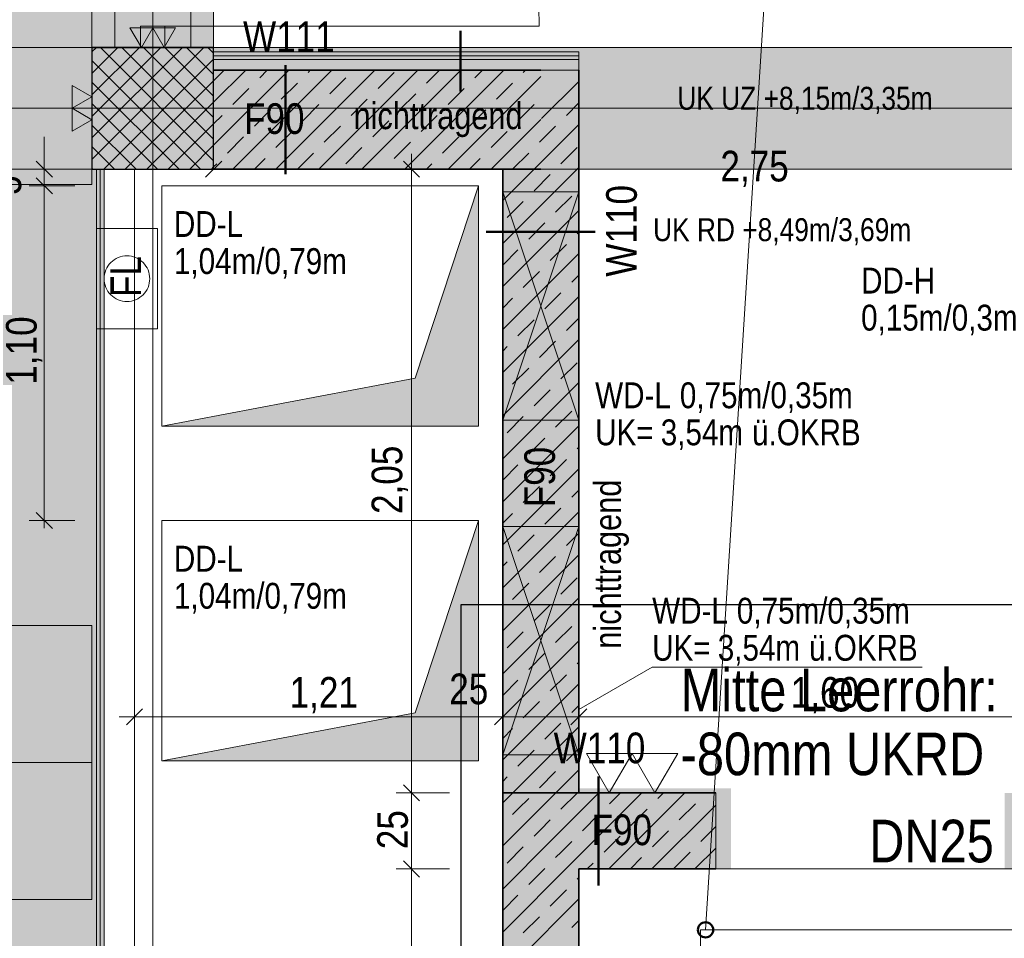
# Model space of a CAD drawing. Extents: x -620 to 3480, y 62 to 1107.
# Tile 59 of 244: x -503 to -439, y 711 to 772. Entities that reach past the tile are written whole.
import ezdxf
from ezdxf.lldxf.tags import DXFTag

# ---------------------------------------------------------------- set-up
doc = ezdxf.new("R2010")
doc.units = 0
doc.layers.get('0').update_dxf_attribs({"lineweight": 35})
for name, color, linetype, lineweight, true_color in [('00 -Bauelemente -Dämmung innen', 7, 'Continuous', 9, 0xff7fe6), ('00 -Bauelemente -Gipskarton', 7, 'Continuous', 9, 0xff7fe6), ('00 -Bauelemente -Stahlbeton', 7, 'Continuous', 9, 0xff7fe6), ('00_Beschriftung UZ', 3, 'Continuous', 13, 0x00ff00), ('30 -33 Aussenwände- 3 Aussenstützen', 7, 'Continuous', 50, 0x0000dd), ('30 -34 Innenwände- 1 tragend', 7, 'Continuous', 13, 0xdd0806), ('30 -34 Innenwände- 11 Durchbruch', 4, 'Continuous', 9, 0x00ffff), ('30 -34 Innenwände- 2 nichttragend', 7, 'Continuous', 18, 0xff7fe6), ('30 -34 Innenwände- 4 Türen_Fenster', 9, 'Continuous', 15, 0x808080), ('30 -35 Decken- 1 Konstruktion-Träger- Stahlbeton', 7, 'grob-A06G9GKW8I', 13, 0x33aa00), ('30 -35 Decken- 11 Durchbruch', 5, 'Continuous', 15, 0x0000ff), ('40 -47 Nutzungspez. Anlagen- 4 Feuerlöschanlagen', 7, 'Continuous', 9, 0xff7fff), ('60- 61 allgemeine Ausstattung- 1 Möbel', 7, 'Continuous', 9, 0x00cccc), ('70 -72 Beschriftung- 2 Beschriftung Bauteile', 7, 'Continuous', 9, 0x9999ff), ('70 -75 Raumstempel-2 Verweislinie', 1, 'Continuous', 9, 0xff0000), ('70 -76 Bemaßung- 2 Allgemein', 9, 'Continuous', 5, 0x808080), ('E_Leerrohr_Detailnummer', 1, 'Continuous', 25, 0xff0000), ('iwb_Layout BA_Markierung', 7, 'Continuous', 9, 0xbadcdc), ('iwb_Schraffur_ F90_feuerbestaendig', 1, 'Continuous', 13, 0xff0000), ('iwb_Sichtbeton', 2, 'Continuous', 50, 0xffff00), ('iwb_Sichtbeton-Shading', 2, 'Continuous', 50, 0xffff00)]:
    doc.layers.add(name, color=color, linetype=linetype, lineweight=lineweight, true_color=true_color)
for name, color, linetype, lineweight in [('70 -71 Achsen- 1 Gebäudeachsen', 7, 'STRICHPUNKT2-A06G9GKV8I', 18), ('70 -75 Raumstempel- 3 Wandstempel', 7, 'Continuous', 50), ('Detailelementbeschriftung', 7, 'Continuous', 9), ('Keine', 7, 'Continuous', 9)]:
    doc.layers.add(name, color=color, linetype=linetype, lineweight=lineweight)
doc.layers.add('iwb_Schraffur_Unterzug', color=7, linetype='Continuous', lineweight=5, true_color=0xffffcc, plot=False)
doc.styles.get("Standard").update_dxf_attribs({"font": 'ARIALN.TTF'})
tags = doc.linetypes.add('grob-A06G9GKW8I', pattern=[14, 3, -8, 3]).pattern_tags.tags
tags[8:9] = [DXFTag(74, 4), DXFTag(75, 0), DXFTag(340, '0'), DXFTag(46, 0.0), DXFTag(50, 0.0), DXFTag(44, 0.0), DXFTag(45, 0.0)]
tags[6:7] = [DXFTag(74, 4), DXFTag(75, 0), DXFTag(340, '0'), DXFTag(46, 0.0), DXFTag(50, 0.0), DXFTag(44, 0.0), DXFTag(45, 0.0)]
tags[4:5] = [DXFTag(74, 4), DXFTag(75, 0), DXFTag(340, '0'), DXFTag(46, 0.0), DXFTag(50, 0.0), DXFTag(44, 0.0), DXFTag(45, 0.0)]
tags = doc.linetypes.add('STRICHPUNKT2-A06G9GKV8I', pattern=[12.7, 6.35, -3.175, 0, -3.175]).pattern_tags.tags
tags[10:11] = [DXFTag(74, 4), DXFTag(75, 0), DXFTag(340, '0'), DXFTag(46, 0.0), DXFTag(50, 0.0), DXFTag(44, 0.0), DXFTag(45, 0.0)]
tags[8:9] = [DXFTag(74, 4), DXFTag(75, 0), DXFTag(340, '0'), DXFTag(46, 0.0), DXFTag(50, 0.0), DXFTag(44, 0.0), DXFTag(45, 0.0)]
tags[6:7] = [DXFTag(74, 4), DXFTag(75, 0), DXFTag(340, '0'), DXFTag(46, 0.0), DXFTag(50, 0.0), DXFTag(44, 0.0), DXFTag(45, 0.0)]
tags[4:5] = [DXFTag(74, 4), DXFTag(75, 0), DXFTag(340, '0'), DXFTag(46, 0.0), DXFTag(50, 0.0), DXFTag(44, 0.0), DXFTag(45, 0.0)]

# ---------------------------------------------------------------- blocks, each defined once
blk = doc.blocks.new('Shading-A06G9GDV8I', base_point=(-456.513, 721.257))
at = {"layer": 'iwb_Sichtbeton-Shading', "color": 51, "true_color": 0xffff7f}
blk.add_solid([(-456.513, 721.257), (-456.513, 720.657), (-466.513, 721.257), (-466.513, 720.657)], dxfattribs=at)
blk = doc.blocks.new('Polygon-A06G9GKL8I')
at = {"color": 0, "linetype": 'ByBlock', "lineweight": -2, "ltscale": 0.13}
blk.add_solid([(-497.792, 86.106), (-562.014, 85.935), (-497.626, 1071.512), (-562.014, 1071.512)], dxfattribs=at)
blk = doc.blocks.new('Referenz-A06G9GKX8I')
at = {"layer": '00 -Bauelemente -Dämmung innen', "color": 0, "linetype": 'Continuous', "ltscale": 0.13}
for p, q in [((-466.513, 769.157), (-490.513, 769.157)), ((-466.513, 768.457), (-490.513, 768.457)), ((-497.713, 761.957), (-497.713, 604.957)), ((-495.713, 761.957), (-495.713, 604.957))]:
    blk.add_line(p, q, dxfattribs=at)
at = {"layer": '00 -Bauelemente -Gipskarton', "color": 0, "linetype": 'Continuous', "ltscale": 0.13}
for p, q in [((-466.513, 769.657), (-490.513, 769.657)), ((-466.513, 769.407), (-490.513, 769.407)), ((-466.513, 769.157), (-490.513, 769.157)), ((-498.213, 761.957), (-498.213, 604.957)), ((-497.963, 761.957), (-497.963, 604.957)), ((-497.713, 761.957), (-497.713, 604.957))]:
    blk.add_line(p, q, dxfattribs=at)
at = {"layer": '00 -Bauelemente -Stahlbeton', "color": 0, "linetype": 'Continuous', "ltscale": 0.13}
blk.add_line((-457.513, 720.957), (-457.513, 715.957), dxfattribs=at)
at = {"layer": '30 -33 Aussenwände- 3 Aussenstützen', "color": 0, "lineweight": 9}
for p, q in [((-498.513, 769.664), (-498.22, 769.957)), ((-498.513, 768.25), (-496.806, 769.957)), ((-498.513, 766.835), (-495.391, 769.957)), ((-498.513, 765.421), (-493.977, 769.957)), ((-498.513, 764.007), (-492.563, 769.957)), ((-498.513, 762.593), (-491.149, 769.957)), ((-497.958, 769.957), (-490.513, 762.513)), ((-496.543, 769.957), (-490.513, 763.927)), ((-495.129, 769.957), (-490.513, 765.341)), ((-493.715, 769.957), (-490.513, 766.755)), ((-492.301, 769.957), (-490.513, 768.17)), ((-490.887, 769.957), (-490.513, 769.584)), ((-498.513, 769.098), (-491.372, 761.957)), ((-497.735, 761.957), (-490.513, 769.179)), ((-498.513, 767.684), (-492.786, 761.957)), ((-496.32, 761.957), (-490.513, 767.764)), ((-494.513, 766.957), (-494.513, 764.957)), ((-498.513, 766.27), (-494.2, 761.957)), ((-494.906, 761.957), (-490.513, 766.35)), ((-495.513, 765.957), (-493.513, 765.957)), ((-498.513, 764.856), (-495.615, 761.957)), ((-493.492, 761.957), (-490.513, 764.936)), ((-498.513, 763.442), (-497.029, 761.957)), ((-492.078, 761.957), (-490.513, 763.522)), ((-498.513, 762.027), (-498.443, 761.957)), ((-490.664, 761.957), (-490.513, 762.107))]:
    blk.add_line(p, q, dxfattribs=at)
at = {"layer": '30 -33 Aussenwände- 3 Aussenstützen', "color": 0, "linetype": 'Continuous', "lineweight": -2, "ltscale": 0.25}
for p, q in [((-490.513, 769.957), (-498.513, 769.957)), ((-498.513, 769.957), (-498.513, 761.957)), ((-490.513, 761.957), (-490.513, 769.957)), ((-498.513, 761.957), (-490.513, 761.957))]:
    blk.add_line(p, q, dxfattribs=at)
at = {"layer": '30 -34 Innenwände- 1 tragend', "color": 0, "linetype": 'Continuous', "ltscale": 0.13}
for p, q in [((-497.013, 769.957), (-492.013, 769.957)), ((-497.013, 769.957), (-492.013, 769.957)), ((-497.013, 769.957), (-492.013, 769.957)), ((-490.513, 761.957), (-490.513, 768.457)), ((-490.513, 768.457), (-469.013, 768.457)), ((-466.513, 768.457), (-466.513, 720.957)), ((-490.513, 761.957), (-469.013, 761.957)), ((-471.513, 761.957), (-471.513, 720.957)), ((-471.513, 720.957), (-471.513, 604.957)), ((-466.513, 720.957), (-471.513, 720.957)), ((-457.513, 720.957), (-466.213, 720.957)), ((-457.513, 720.957), (-457.513, 715.957)), ((-466.513, 715.957), (-466.513, 663.957)), ((-457.513, 715.957), (-466.513, 715.957))]:
    blk.add_line(p, q, dxfattribs=at)
at = {"layer": '30 -34 Innenwände- 1 tragend', "color": 0, "lineweight": 35}
for p, q in [((-490.513, 768.457), (-469.013, 768.457)), ((-466.513, 768.457), (-466.513, 720.957)), ((-490.513, 761.957), (-469.013, 761.957)), ((-471.513, 761.957), (-471.513, 720.957)), ((-471.513, 720.957), (-471.513, 604.957)), ((-457.513, 720.957), (-471.513, 720.957)), ((-466.513, 715.957), (-466.513, 598.457)), ((-457.513, 715.957), (-466.513, 715.957))]:
    blk.add_line(p, q, dxfattribs=at)
at = {"layer": '30 -34 Innenwände- 1 tragend', "color": 0, "lineweight": 9}
for p, q in [((-490.513, 766.35), (-488.406, 768.457)), ((-490.513, 763.522), (-485.578, 768.457)), ((-490.513, 767.764), (-489.82, 768.457)), ((-490.513, 766.35), (-488.406, 768.457)), ((-490.513, 763.522), (-485.578, 768.457)), ((-490.513, 767.764), (-489.82, 768.457)), ((-489.249, 761.957), (-482.749, 768.457)), ((-489.249, 761.957), (-482.749, 768.457)), ((-487.482, 767.967), (-486.992, 768.457)), ((-487.482, 767.967), (-486.992, 768.457)), ((-486.421, 761.957), (-479.921, 768.457)), ((-486.421, 761.957), (-479.921, 768.457)), ((-484.3, 768.32), (-484.164, 768.457)), ((-484.3, 768.32), (-484.164, 768.457)), ((-483.592, 761.957), (-477.092, 768.457)), ((-483.592, 761.957), (-477.092, 768.457)), ((-480.764, 761.957), (-474.264, 768.457)), ((-480.764, 761.957), (-474.264, 768.457)), ((-479.704, 767.26), (-478.643, 768.32)), ((-479.704, 767.26), (-478.643, 768.32)), ((-477.936, 761.957), (-471.436, 768.457)), ((-477.936, 761.957), (-471.436, 768.457)), ((-476.522, 767.613), (-475.678, 768.457)), ((-476.522, 767.613), (-475.678, 768.457)), ((-473.34, 767.967), (-472.85, 768.457)), ((-473.34, 767.967), (-472.85, 768.457)), ((-470.158, 768.32), (-470.021, 768.457)), ((-470.158, 768.32), (-470.021, 768.457)), ((-486.068, 766.553), (-485.007, 767.613)), ((-486.068, 766.553), (-485.007, 767.613)), ((-482.886, 766.906), (-481.825, 767.967)), ((-482.886, 766.906), (-481.825, 767.967)), ((-475.107, 761.957), (-469.013, 768.051)), ((-475.107, 761.957), (-469.013, 768.051)), ((-471.926, 766.553), (-470.865, 767.613)), ((-471.926, 766.553), (-470.865, 767.613)), ((-468.961, 765.275), (-466.513, 767.723)), ((-468.961, 765.275), (-466.513, 767.723)), ((-489.25, 766.199), (-488.189, 767.26)), ((-489.25, 766.199), (-488.189, 767.26)), ((-478.29, 765.846), (-477.229, 766.906)), ((-478.29, 765.846), (-477.229, 766.906)), ((-475.108, 766.199), (-474.047, 767.26)), ((-475.108, 766.199), (-474.047, 767.26)), ((-481.472, 765.492), (-480.411, 766.553)), ((-481.472, 765.492), (-480.411, 766.553)), ((-467.33, 765.492), (-466.513, 766.308)), ((-467.33, 765.492), (-466.513, 766.308)), ((-487.836, 764.785), (-486.775, 765.846)), ((-487.836, 764.785), (-486.775, 765.846)), ((-484.654, 765.138), (-483.593, 766.199)), ((-484.654, 765.138), (-483.593, 766.199)), ((-473.694, 764.785), (-472.633, 765.846)), ((-473.694, 764.785), (-472.633, 765.846)), ((-470.512, 765.138), (-469.451, 766.199)), ((-470.512, 765.138), (-469.451, 766.199)), ((-490.513, 764.936), (-489.957, 765.492)), ((-490.513, 764.936), (-489.957, 765.492)), ((-480.058, 764.078), (-478.997, 765.138)), ((-480.058, 764.078), (-478.997, 765.138)), ((-476.876, 764.431), (-475.815, 765.492)), ((-476.876, 764.431), (-475.815, 765.492)), ((-472.279, 761.957), (-469.013, 765.223)), ((-472.279, 761.957), (-469.013, 765.223)), ((-486.421, 763.371), (-485.361, 764.431)), ((-486.421, 763.371), (-485.361, 764.431)), ((-483.24, 763.724), (-482.179, 764.785)), ((-483.24, 763.724), (-482.179, 764.785)), ((-472.279, 763.371), (-471.219, 764.431)), ((-472.279, 763.371), (-471.219, 764.431)), ((-471.513, 759.894), (-466.513, 764.894)), ((-471.513, 759.894), (-466.513, 764.894)), ((-469.097, 763.724), (-468.037, 764.785)), ((-469.097, 763.724), (-468.037, 764.785)), ((-489.603, 763.017), (-488.543, 764.078)), ((-489.603, 763.017), (-488.543, 764.078)), ((-478.643, 762.664), (-477.583, 763.724)), ((-478.643, 762.664), (-477.583, 763.724)), ((-475.461, 763.017), (-474.401, 764.078)), ((-475.461, 763.017), (-474.401, 764.078)), ((-469.097, 763.724), (-469.013, 763.808)), ((-469.097, 763.724), (-469.013, 763.808)), ((-481.825, 762.31), (-480.765, 763.371)), ((-481.825, 762.31), (-480.765, 763.371)), ((-467.683, 762.31), (-466.622, 763.371)), ((-467.683, 762.31), (-466.622, 763.371)), ((-487.835, 761.957), (-487.129, 762.664)), ((-487.835, 761.957), (-487.129, 762.664)), ((-485.007, 761.957), (-483.947, 763.017)), ((-485.007, 761.957), (-483.947, 763.017)), ((-473.693, 761.957), (-472.986, 762.664)), ((-473.693, 761.957), (-472.986, 762.664)), ((-470.865, 761.957), (-469.804, 763.017)), ((-470.865, 761.957), (-469.804, 763.017)), ((-470.865, 761.956), (-469.804, 763.017)), ((-470.865, 761.956), (-469.804, 763.017)), ((-469.45, 761.957), (-469.013, 762.394)), ((-469.45, 761.957), (-469.013, 762.394)), ((-490.513, 762.107), (-490.311, 762.31)), ((-490.513, 762.107), (-490.311, 762.31)), ((-476.521, 761.957), (-476.168, 762.31)), ((-476.521, 761.957), (-476.168, 762.31)), ((-471.513, 757.066), (-466.513, 762.066)), ((-471.513, 757.066), (-466.513, 762.066)), ((-469.451, 760.542), (-468.39, 761.603)), ((-469.451, 760.542), (-468.39, 761.603)), ((-471.219, 758.775), (-470.158, 759.835)), ((-471.219, 758.775), (-470.158, 759.835)), ((-468.037, 759.128), (-466.976, 760.189)), ((-468.037, 759.128), (-466.976, 760.189)), ((-471.513, 754.237), (-466.513, 759.237)), ((-471.513, 754.237), (-466.513, 759.237)), ((-469.804, 757.36), (-468.744, 758.421)), ((-469.804, 757.36), (-468.744, 758.421)), ((-466.622, 757.714), (-466.513, 757.823)), ((-466.622, 757.714), (-466.513, 757.823)), ((-471.513, 755.652), (-470.512, 756.653)), ((-471.513, 755.652), (-470.512, 756.653)), ((-468.39, 755.946), (-467.33, 757.007)), ((-468.39, 755.946), (-467.33, 757.007)), ((-471.513, 751.409), (-466.513, 756.409)), ((-471.513, 751.409), (-466.513, 756.409)), ((-470.158, 754.178), (-469.097, 755.239)), ((-470.158, 754.178), (-469.097, 755.239)), ((-466.976, 754.532), (-466.513, 754.995)), ((-466.976, 754.532), (-466.513, 754.995)), ((-471.513, 748.581), (-466.513, 753.581)), ((-471.513, 748.581), (-466.513, 753.581)), ((-471.513, 752.823), (-470.865, 753.471)), ((-471.513, 752.823), (-470.865, 753.471)), ((-468.744, 752.764), (-467.683, 753.825)), ((-468.744, 752.764), (-467.683, 753.825)), ((-470.512, 750.996), (-469.451, 752.057)), ((-470.512, 750.996), (-469.451, 752.057)), ((-467.33, 751.35), (-466.513, 752.166)), ((-467.33, 751.35), (-466.513, 752.166)), ((-471.513, 745.752), (-466.513, 750.752)), ((-471.513, 745.752), (-466.513, 750.752)), ((-471.513, 749.995), (-471.219, 750.289)), ((-471.513, 749.995), (-471.219, 750.289)), ((-469.097, 749.582), (-468.037, 750.643)), ((-469.097, 749.582), (-468.037, 750.643)), ((-470.865, 747.814), (-469.804, 748.875)), ((-470.865, 747.814), (-469.804, 748.875)), ((-467.683, 748.168), (-466.622, 749.229)), ((-467.683, 748.168), (-466.622, 749.229)), ((-471.513, 742.924), (-466.513, 747.924)), ((-471.513, 742.924), (-466.513, 747.924)), ((-469.451, 746.4), (-468.39, 747.461)), ((-469.451, 746.4), (-468.39, 747.461)), ((-471.219, 744.632), (-470.158, 745.693)), ((-471.219, 744.632), (-470.158, 745.693)), ((-468.037, 744.986), (-466.976, 746.047)), ((-468.037, 744.986), (-466.976, 746.047)), ((-471.513, 740.095), (-466.513, 745.095)), ((-471.513, 740.095), (-466.513, 745.095)), ((-469.804, 743.218), (-468.744, 744.279)), ((-469.804, 743.218), (-468.744, 744.279)), ((-466.622, 743.572), (-466.513, 743.681)), ((-466.622, 743.572), (-466.513, 743.681)), ((-471.513, 741.509), (-470.512, 742.511)), ((-471.513, 741.509), (-470.512, 742.511)), ((-468.39, 741.804), (-467.33, 742.865)), ((-468.39, 741.804), (-467.33, 742.865)), ((-471.513, 737.267), (-466.513, 742.267)), ((-471.513, 737.267), (-466.513, 742.267)), ((-470.158, 740.036), (-469.097, 741.097)), ((-470.158, 740.036), (-469.097, 741.097)), ((-466.976, 740.39), (-466.513, 740.853)), ((-466.976, 740.39), (-466.513, 740.853)), ((-471.513, 734.438), (-466.513, 739.438)), ((-471.513, 734.438), (-466.513, 739.438)), ((-471.513, 738.681), (-470.865, 739.329)), ((-471.513, 738.681), (-470.865, 739.329)), ((-468.744, 738.622), (-467.683, 739.683)), ((-468.744, 738.622), (-467.683, 739.683)), ((-470.512, 736.854), (-469.451, 737.915)), ((-470.512, 736.854), (-469.451, 737.915)), ((-467.33, 737.208), (-466.513, 738.024)), ((-467.33, 737.208), (-466.513, 738.024)), ((-471.513, 731.61), (-466.513, 736.61)), ((-471.513, 731.61), (-466.513, 736.61)), ((-469.097, 735.44), (-468.037, 736.501)), ((-469.097, 735.44), (-468.037, 736.501)), ((-471.513, 735.853), (-471.219, 736.147)), ((-471.513, 735.853), (-471.219, 736.147)), ((-470.865, 733.672), (-469.804, 734.733)), ((-470.865, 733.672), (-469.804, 734.733)), ((-467.683, 734.026), (-466.622, 735.086)), ((-467.683, 734.026), (-466.622, 735.086)), ((-471.513, 728.782), (-466.513, 733.782)), ((-471.513, 728.782), (-466.513, 733.782)), ((-469.451, 732.258), (-468.39, 733.319)), ((-469.451, 732.258), (-468.39, 733.319)), ((-471.219, 730.49), (-470.158, 731.551)), ((-471.219, 730.49), (-470.158, 731.551)), ((-468.037, 730.844), (-466.976, 731.904)), ((-468.037, 730.844), (-466.976, 731.904)), ((-471.513, 725.953), (-466.513, 730.953)), ((-471.513, 725.953), (-466.513, 730.953)), ((-469.804, 729.076), (-468.744, 730.137)), ((-469.804, 729.076), (-468.744, 730.137)), ((-466.622, 729.43), (-466.513, 729.539)), ((-466.622, 729.43), (-466.513, 729.539)), ((-468.39, 727.662), (-467.33, 728.722)), ((-468.39, 727.662), (-467.33, 728.722)), ((-471.513, 727.367), (-470.512, 728.369)), ((-471.513, 727.367), (-470.512, 728.369)), ((-471.513, 723.125), (-466.513, 728.125)), ((-471.513, 723.125), (-466.513, 728.125)), ((-470.158, 725.894), (-469.097, 726.955)), ((-470.158, 725.894), (-469.097, 726.955)), ((-466.976, 726.248), (-466.513, 726.71)), ((-466.976, 726.248), (-466.513, 726.71)), ((-468.744, 724.48), (-467.683, 725.54)), ((-468.744, 724.48), (-467.683, 725.54)), ((-471.513, 724.539), (-470.865, 725.187)), ((-471.513, 724.539), (-470.865, 725.187)), ((-470.852, 720.957), (-466.513, 725.296)), ((-470.852, 720.957), (-466.513, 725.296)), ((-470.512, 722.712), (-469.451, 723.773)), ((-470.512, 722.712), (-469.451, 723.773)), ((-467.33, 723.066), (-466.513, 723.882)), ((-467.33, 723.066), (-466.513, 723.882)), ((-469.097, 721.298), (-468.037, 722.359)), ((-469.097, 721.298), (-468.037, 722.359)), ((-468.024, 720.957), (-466.513, 722.468)), ((-468.024, 720.957), (-466.513, 722.468)), ((-471.513, 721.71), (-471.219, 722.005)), ((-471.513, 721.71), (-471.219, 722.005)), ((-471.183, 720.627), (-470.852, 720.957)), ((-471.183, 720.627), (-470.852, 720.957)), ((-469.769, 719.212), (-468.024, 720.957)), ((-469.769, 719.212), (-468.024, 720.957)), ((-468.354, 717.798), (-465.196, 720.957)), ((-468.354, 717.798), (-465.196, 720.957)), ((-466.94, 716.384), (-462.367, 720.957)), ((-466.94, 716.384), (-462.367, 720.957)), ((-464.539, 715.957), (-459.539, 720.957)), ((-464.539, 715.957), (-459.539, 720.957)), ((-464.501, 720.237), (-463.781, 720.957)), ((-464.501, 720.237), (-463.781, 720.957)), ((-461.319, 720.591), (-460.953, 720.957)), ((-461.319, 720.591), (-460.953, 720.957)), ((-458.137, 720.944), (-458.124, 720.957)), ((-458.137, 720.944), (-458.124, 720.957)), ((-471.513, 720.296), (-471.183, 720.627)), ((-471.513, 720.296), (-471.183, 720.627)), ((-470.476, 719.92), (-469.804, 720.591)), ((-470.476, 719.92), (-469.804, 720.591)), ((-467.683, 719.884), (-466.622, 720.944)), ((-467.683, 719.884), (-466.622, 720.944)), ((-470.865, 719.53), (-470.476, 719.92)), ((-470.865, 719.53), (-470.476, 719.92)), ((-463.087, 718.823), (-462.026, 719.884)), ((-463.087, 718.823), (-462.026, 719.884)), ((-461.71, 715.957), (-457.513, 720.154)), ((-461.71, 715.957), (-457.513, 720.154)), ((-459.905, 719.177), (-458.844, 720.237)), ((-459.905, 719.177), (-458.844, 720.237)), ((-471.513, 717.468), (-469.769, 719.212)), ((-471.513, 717.468), (-469.769, 719.212)), ((-469.061, 718.505), (-468.39, 719.177)), ((-469.061, 718.505), (-468.39, 719.177)), ((-466.269, 718.469), (-465.208, 719.53)), ((-466.269, 718.469), (-465.208, 719.53)), ((-469.451, 718.116), (-469.061, 718.505)), ((-469.451, 718.116), (-469.061, 718.505)), ((-461.673, 717.409), (-460.612, 718.469)), ((-461.673, 717.409), (-460.612, 718.469)), ((-458.491, 717.762), (-457.513, 718.74)), ((-458.491, 717.762), (-457.513, 718.74)), ((-471.513, 714.639), (-468.354, 717.798)), ((-471.513, 714.639), (-468.354, 717.798)), ((-467.647, 717.091), (-466.976, 717.762)), ((-467.647, 717.091), (-466.976, 717.762)), ((-464.855, 717.055), (-463.794, 718.116)), ((-464.855, 717.055), (-463.794, 718.116)), ((-471.219, 716.348), (-470.158, 717.409)), ((-471.219, 716.348), (-470.158, 717.409)), ((-468.037, 716.702), (-467.647, 717.091)), ((-468.037, 716.702), (-467.647, 717.091)), ((-458.882, 715.957), (-457.513, 717.326)), ((-458.882, 715.957), (-457.513, 717.326)), ((-463.124, 715.957), (-462.38, 716.702)), ((-463.124, 715.957), (-462.38, 716.702)), ((-460.259, 715.995), (-459.198, 717.055)), ((-460.259, 715.995), (-459.198, 717.055)), ((-471.513, 711.811), (-466.94, 716.384)), ((-471.513, 711.811), (-466.94, 716.384)), ((-469.804, 714.934), (-468.744, 715.995)), ((-469.804, 714.934), (-468.744, 715.995)), ((-465.953, 715.957), (-465.562, 716.348)), ((-465.953, 715.957), (-465.562, 716.348)), ((-466.622, 715.287), (-466.513, 715.397)), ((-466.622, 715.287), (-466.513, 715.397)), ((-468.39, 713.52), (-467.33, 714.58)), ((-468.39, 713.52), (-467.33, 714.58)), ((-471.513, 713.225), (-470.512, 714.227)), ((-471.513, 713.225), (-470.512, 714.227)), ((-471.513, 708.983), (-466.513, 713.983)), ((-471.513, 708.983), (-466.513, 713.983)), ((-470.158, 711.752), (-469.097, 712.813)), ((-470.158, 711.752), (-469.097, 712.813)), ((-466.976, 712.105), (-466.513, 712.568)), ((-466.976, 712.105), (-466.513, 712.568))]:
    blk.add_line(p, q, dxfattribs=at)
at = {"layer": '30 -34 Innenwände- 11 Durchbruch', "color": 0, "linetype": 'Continuous', "ltscale": 0.13}
for p, q in [((-471.513, 745.457), (-471.513, 760.457)), ((-471.513, 760.457), (-466.513, 745.457)), ((-466.513, 760.457), (-471.513, 745.457)), ((-471.513, 760.457), (-466.513, 760.457)), ((-466.513, 760.457), (-471.513, 745.457)), ((-466.513, 745.457), (-471.513, 760.457)), ((-466.513, 745.457), (-466.513, 760.457)), ((-471.513, 745.457), (-466.513, 745.457)), ((-471.513, 723.457), (-471.513, 738.457)), ((-471.513, 738.457), (-466.513, 723.457)), ((-466.513, 738.457), (-471.513, 723.457)), ((-471.513, 738.457), (-466.513, 738.457)), ((-466.513, 738.457), (-471.513, 723.457)), ((-466.513, 723.457), (-471.513, 738.457)), ((-466.513, 723.457), (-466.513, 738.457)), ((-461.688, 729.218), (-466.513, 726.432)), ((-461.688, 729.218), (-443.944, 729.218)), ((-471.513, 723.457), (-466.513, 723.457))]:
    blk.add_line(p, q, dxfattribs=at)
at = {"layer": '30 -34 Innenwände- 11 Durchbruch', "color": 0, "lineweight": 0}
for points in [[(-469.013, 752.957), (-471.513, 760.457), (-469.013, 760.457)], [(-469.013, 752.957), (-469.013, 760.457), (-466.513, 760.457)], [(-469.013, 745.457), (-471.513, 745.457), (-469.013, 752.957)], [(-469.013, 745.457), (-469.013, 752.957), (-466.513, 745.457)], [(-469.013, 730.957), (-471.513, 738.457), (-469.013, 738.457)], [(-469.013, 730.957), (-469.013, 738.457), (-466.513, 738.457)], [(-469.013, 723.457), (-471.513, 723.457), (-469.013, 730.957)], [(-469.013, 723.457), (-469.013, 730.957), (-466.513, 723.457)]]:
    blk.add_solid(points, dxfattribs=at)
at = {"layer": '30 -34 Innenwände- 2 nichttragend', "color": 0, "linetype": 'Continuous', "ltscale": 0.18}
for p, q in [((-490.513, 769.657), (-490.513, 768.457)), ((-466.513, 769.657), (-490.513, 769.657)), ((-466.513, 769.657), (-466.513, 768.457)), ((-466.513, 768.457), (-490.513, 768.457)), ((-498.213, 761.957), (-495.713, 761.957)), ((-498.213, 761.957), (-498.213, 604.957)), ((-495.713, 761.957), (-495.713, 604.957))]:
    blk.add_line(p, q, dxfattribs=at)
at = {"layer": '30 -34 Innenwände- 4 Türen_Fenster', "color": 0, "linetype": 'grob-A06G9GKW8I', "ltscale": 0.15}
for p, q in [((-497.013, 821.957), (-497.013, 769.957)), ((-492.013, 821.957), (-492.013, 769.957)), ((-493.713, 771.357), (-469.113, 771.357))]:
    blk.add_line(p, q, dxfattribs=at)
at = {"layer": '30 -34 Innenwände- 4 Türen_Fenster', "color": 0, "linetype": 'Continuous', "ltscale": 0.15}
for p, q in [((-495.313, 769.957), (-495.313, 771.357)), ((-495.313, 771.357), (-493.713, 771.357)), ((-493.713, 771.357), (-493.713, 769.957)), ((-493.713, 769.957), (-495.313, 769.957)), ((-437.513, 715.957), (-457.513, 715.957))]:
    blk.add_line(p, q, dxfattribs=at)
at = {"layer": '30 -34 Innenwände- 4 Türen_Fenster', "color": 0, "linetype": 'grob-A06G9GKW8I', "ltscale": 0.15}
blk.add_ellipse((-493.713, 771.357), major_axis=(24.6, 0), ratio=1, start_param=0, end_param=1.570796, dxfattribs=at)
at = {"layer": '30 -35 Decken- 1 Konstruktion-Träger- Stahlbeton', "color": 0}
for p, q in [((-498.513, 821.957), (-498.513, 769.957)), ((-490.513, 821.957), (-490.513, 769.957)), ((-562.014, 769.957), (-3.513, 769.957)), ((-562.014, 761.957), (-3.513, 761.957))]:
    blk.add_line(p, q, dxfattribs=at)
at = {"layer": '30 -35 Decken- 1 Konstruktion-Träger- Stahlbeton', "color": 0, "linetype": 'Continuous', "lineweight": 35, "ltscale": 0.35}
blk.add_line((-490.513, 769.957), (-498.513, 769.957), dxfattribs=at)
at = {"layer": '30 -35 Decken- 11 Durchbruch', "color": 0, "linetype": 'Continuous', "ltscale": 0.15}
for p, q in [((-493.913, 745.057), (-493.913, 760.857)), ((-493.913, 760.857), (-473.113, 760.857)), ((-473.113, 760.857), (-477.273, 748.217)), ((-473.113, 760.857), (-477.273, 748.217)), ((-473.113, 745.057), (-473.113, 760.857)), ((-477.273, 748.217), (-493.913, 745.057)), ((-477.273, 748.217), (-493.913, 745.057)), ((-493.913, 745.057), (-473.113, 745.057)), ((-493.913, 723.057), (-493.913, 738.857)), ((-493.913, 738.857), (-473.113, 738.857)), ((-473.113, 738.857), (-477.273, 726.217)), ((-473.113, 738.857), (-477.273, 726.217)), ((-473.113, 723.057), (-473.113, 738.857)), ((-477.273, 726.217), (-493.913, 723.057)), ((-477.273, 726.217), (-493.913, 723.057)), ((-493.913, 723.057), (-473.113, 723.057))]:
    blk.add_line(p, q, dxfattribs=at)
at = {"layer": '30 -35 Decken- 11 Durchbruch', "color": 0, "lineweight": 0}
for points in [[(-473.113, 745.057), (-477.273, 748.217), (-473.113, 760.857)], [(-477.273, 745.057), (-493.913, 745.057), (-477.273, 748.217)], [(-477.273, 745.057), (-477.273, 748.217), (-473.113, 745.057)], [(-473.113, 723.057), (-477.273, 726.217), (-473.113, 738.857)], [(-477.273, 723.057), (-493.913, 723.057), (-477.273, 726.217)], [(-477.273, 723.057), (-477.273, 726.217), (-473.113, 723.057)]]:
    blk.add_solid(points, dxfattribs=at)
at = {"layer": '40 -47 Nutzungspez. Anlagen- 4 Feuerlöschanlagen', "color": 0, "linetype": 'Continuous', "ltscale": 0.13}
for p, q in [((-498.213, 751.457), (-498.213, 758.057)), ((-498.213, 758.057), (-494.213, 758.057)), ((-494.213, 758.057), (-494.213, 751.457)), ((-497.274, 755.818), (-497.165, 755.917)), ((-497.165, 755.917), (-497.047, 756.004)), ((-497.047, 756.004), (-496.92, 756.08)), ((-496.92, 756.08), (-496.787, 756.143)), ((-496.787, 756.143), (-496.649, 756.193)), ((-496.649, 756.193), (-496.506, 756.228)), ((-496.506, 756.228), (-496.36, 756.25)), ((-496.36, 756.25), (-496.213, 756.257)), ((-496.213, 756.257), (-496.066, 756.25)), ((-496.066, 756.25), (-495.921, 756.228)), ((-495.921, 756.228), (-495.778, 756.193)), ((-495.778, 756.193), (-495.639, 756.143)), ((-495.639, 756.143), (-495.506, 756.08)), ((-495.506, 756.08), (-495.38, 756.004)), ((-495.38, 756.004), (-495.262, 755.917)), ((-495.262, 755.917), (-495.153, 755.818)), ((-497.649, 755.193), (-497.599, 755.331)), ((-497.599, 755.331), (-497.536, 755.464)), ((-497.536, 755.464), (-497.46, 755.59)), ((-497.46, 755.59), (-497.373, 755.709)), ((-497.373, 755.709), (-497.274, 755.818)), ((-495.153, 755.818), (-495.054, 755.709)), ((-495.054, 755.709), (-494.966, 755.59)), ((-494.966, 755.59), (-494.89, 755.464)), ((-494.89, 755.464), (-494.827, 755.331)), ((-494.827, 755.331), (-494.778, 755.193)), ((-497.713, 754.757), (-497.706, 754.904)), ((-497.706, 754.61), (-497.713, 754.757)), ((-497.706, 754.904), (-497.684, 755.05)), ((-497.684, 754.464), (-497.706, 754.61)), ((-497.684, 755.05), (-497.649, 755.193)), ((-494.778, 755.193), (-494.742, 755.05)), ((-494.742, 755.05), (-494.72, 754.904)), ((-494.72, 754.61), (-494.742, 754.464)), ((-494.72, 754.904), (-494.713, 754.757)), ((-494.713, 754.757), (-494.72, 754.61)), ((-497.649, 754.322), (-497.684, 754.464)), ((-497.599, 754.183), (-497.649, 754.322)), ((-497.536, 754.05), (-497.599, 754.183)), ((-497.46, 753.924), (-497.536, 754.05)), ((-494.89, 754.05), (-494.966, 753.924)), ((-494.827, 754.183), (-494.89, 754.05)), ((-494.778, 754.322), (-494.827, 754.183)), ((-494.742, 754.464), (-494.778, 754.322)), ((-497.373, 753.806), (-497.46, 753.924)), ((-497.274, 753.696), (-497.373, 753.806)), ((-497.165, 753.598), (-497.274, 753.696)), ((-497.047, 753.51), (-497.165, 753.598)), ((-496.92, 753.434), (-497.047, 753.51)), ((-496.787, 753.371), (-496.92, 753.434)), ((-496.649, 753.322), (-496.787, 753.371)), ((-496.506, 753.286), (-496.649, 753.322)), ((-495.778, 753.322), (-495.921, 753.286)), ((-495.639, 753.371), (-495.778, 753.322)), ((-495.506, 753.434), (-495.639, 753.371)), ((-495.38, 753.51), (-495.506, 753.434)), ((-495.262, 753.598), (-495.38, 753.51)), ((-495.153, 753.696), (-495.262, 753.598)), ((-495.054, 753.806), (-495.153, 753.696)), ((-494.966, 753.924), (-495.054, 753.806)), ((-496.36, 753.264), (-496.506, 753.286)), ((-496.213, 753.257), (-496.36, 753.264)), ((-496.066, 753.264), (-496.213, 753.257)), ((-495.921, 753.286), (-496.066, 753.264)), ((-494.213, 751.457), (-498.213, 751.457))]:
    blk.add_line(p, q, dxfattribs=at)
at = {"layer": '60- 61 allgemeine Ausstattung- 1 Möbel', "color": 0, "linetype": 'Continuous', "ltscale": 0.13}
for p, q in [((-538.513, 769.957), (-498.513, 769.957)), ((-498.513, 769.957), (-498.513, 760.957)), ((-498.513, 760.957), (-538.513, 760.957)), ((-538.513, 731.957), (-498.513, 731.957)), ((-498.513, 731.957), (-498.513, 722.957)), ((-498.513, 722.957), (-538.513, 722.957)), ((-538.513, 722.957), (-498.513, 722.957)), ((-498.513, 722.957), (-498.513, 713.957)), ((-498.513, 713.957), (-538.513, 713.957)), ((-458.513, 667.957), (-458.513, 711.957)), ((-458.513, 711.957), (-436.513, 711.957))]:
    blk.add_line(p, q, dxfattribs=at)
at = {"layer": '70 -71 Achsen- 1 Gebäudeachsen', "color": 0, "linetype": 'STRICHPUNKT2-A06G9GKV8I', "ltscale": 0.18}
for p, q in [((-494.513, 1075.897), (-494.513, 76.457)), ((-562.014, 765.957), (85.427, 765.957))]:
    blk.add_line(p, q, dxfattribs=at)
at = {"layer": '70 -72 Beschriftung- 2 Beschriftung Bauteile', "color": 0}
for p, q in [((-495.263, 769.957), (-496.013, 771.256)), ((-496.013, 771.256), (-494.513, 771.256)), ((-494.513, 771.256), (-495.263, 769.957)), ((-493.763, 769.957), (-494.513, 771.256)), ((-494.513, 771.256), (-493.013, 771.256)), ((-493.013, 771.256), (-493.763, 769.957)), ((-499.812, 767.457), (-498.513, 766.707)), ((-499.812, 765.957), (-499.812, 767.457)), ((-498.513, 766.707), (-499.812, 765.957)), ((-499.812, 765.957), (-498.513, 765.207)), ((-499.812, 764.457), (-499.812, 765.957)), ((-498.513, 765.207), (-499.812, 764.457)), ((-464.513, 720.957), (-466.013, 723.555)), ((-466.013, 723.555), (-463.013, 723.555)), ((-463.013, 723.555), (-464.513, 720.957)), ((-461.513, 720.957), (-463.013, 723.555)), ((-463.013, 723.555), (-460.013, 723.555)), ((-460.013, 723.555), (-461.513, 720.957))]:
    blk.add_line(p, q, dxfattribs=at)
at = {"layer": '70 -72 Beschriftung- 2 Beschriftung Bauteile', "color": 0, "lineweight": 0}
for points in [[(-495.263, 769.957), (-496.013, 771.256), (-495.263, 771.256)], [(-495.263, 769.957), (-495.263, 771.256), (-494.513, 771.256)], [(-493.763, 769.957), (-494.513, 771.256), (-493.763, 771.256)], [(-493.763, 769.957), (-493.763, 771.256), (-493.013, 771.256)], [(-499.812, 765.957), (-499.812, 767.457), (-498.513, 766.707)], [(-499.812, 764.457), (-499.812, 765.957), (-498.513, 765.207)]]:
    blk.add_solid(points, dxfattribs=at)
at = {"layer": '70 -75 Raumstempel- 3 Wandstempel', "color": 0, "linetype": 'Continuous', "ltscale": 0.5}
blk.add_line((-474.281, 771.057), (-474.281, 767.057), dxfattribs=at)
at = {"layer": '70 -75 Raumstempel-2 Verweislinie', "color": 0}
blk.add_line((-453.488, 786.221), (-458.18, 711.957), dxfattribs=at)
at = {"layer": '70 -75 Raumstempel-2 Verweislinie', "color": 0, "linetype": 'ByBlock', "lineweight": 50, "ltscale": 0.5}
blk.add_circle((-458.18, 711.957), 0.5, dxfattribs=at)
at = {"layer": '70 -76 Bemaßung- 2 Allgemein', "color": 0, "linetype": 'Continuous', "ltscale": 0.13}
for p, q in [((-502.013, 769.957), (-505.513, 769.957)), ((-502.013, 769.957), (-505.513, 769.957)), ((-490.513, 764.957), (-490.513, 762.957)), ((-501.643, 763.018), (-501.643, 764.078)), ((-501.113, 761.427), (-502.174, 762.488)), ((-501.643, 761.457), (-501.643, 763.018)), ((-491.044, 761.427), (-489.983, 762.488)), ((-477.513, 762.957), (-477.513, 760.897)), ((-502.013, 761.957), (-505.513, 761.957)), ((-502.013, 761.957), (-505.513, 761.957)), ((-501.643, 760.857), (-501.643, 761.957)), ((-499.013, 761.957), (-500.643, 761.957)), ((-491.013, 761.957), (-489.453, 761.957)), ((-489.453, 761.957), (-457.775, 761.957)), ((-475.013, 761.957), (-478.513, 761.957)), ((-436.574, 761.957), (-452.301, 761.957)), ((-502.174, 761.388), (-501.113, 760.327)), ((-502.174, 761.388), (-501.113, 760.327)), ((-501.643, 761.357), (-501.643, 759.797)), ((-501.643, 761.357), (-501.643, 759.797)), ((-499.643, 760.857), (-502.643, 760.857)), ((-499.643, 760.857), (-502.643, 760.857)), ((-477.513, 760.897), (-477.513, 722.018)), ((-501.643, 739.918), (-501.643, 759.797)), ((-501.643, 759.797), (-501.643, 758.736)), ((-501.643, 738.357), (-501.643, 739.918)), ((-501.113, 738.327), (-502.174, 739.388)), ((-499.643, 738.857), (-502.643, 738.857)), ((-495.713, 723.457), (-495.713, 726.957)), ((-471.513, 723.457), (-471.513, 726.957)), ((-471.513, 723.457), (-471.513, 726.957)), ((-466.513, 723.457), (-466.513, 726.957)), ((-466.513, 723.457), (-466.513, 726.957)), ((-496.713, 725.957), (-494.653, 725.957)), ((-472.574, 725.957), (-494.653, 725.957)), ((-472.574, 725.957), (-473.634, 725.957)), ((-470.513, 725.957), (-472.574, 725.957)), ((-470.513, 725.957), (-472.574, 725.957)), ((-466.513, 725.957), (-471.513, 725.957)), ((-467.513, 725.957), (-465.453, 725.957)), ((-467.513, 725.957), (-465.453, 725.957)), ((-465.453, 725.957), (-464.392, 725.957)), ((-435.574, 725.957), (-465.453, 725.957)), ((-477.513, 719.957), (-477.513, 722.018)), ((-477.513, 721.957), (-477.513, 719.897)), ((-475.013, 720.957), (-478.513, 720.957)), ((-475.013, 720.957), (-478.513, 720.957)), ((-477.513, 719.897), (-477.513, 717.018)), ((-477.513, 714.957), (-477.513, 717.018)), ((-477.513, 716.957), (-477.513, 714.897)), ((-475.013, 715.957), (-478.513, 715.957)), ((-475.013, 715.957), (-478.513, 715.957)), ((-477.513, 714.897), (-477.513, 665.018))]:
    blk.add_line(p, q, dxfattribs=at)
at = {"layer": '70 -76 Bemaßung- 2 Allgemein', "color": 0, "linetype": 'Continuous', "lineweight": 20, "ltscale": 0.2}
for p, q in [((-478.044, 762.488), (-476.983, 761.427)), ((-496.244, 725.427), (-495.183, 726.488)), ((-470.983, 726.488), (-472.044, 725.427)), ((-470.983, 726.488), (-472.044, 725.427)), ((-467.044, 725.427), (-465.983, 726.488)), ((-467.044, 725.427), (-465.983, 726.488)), ((-476.983, 720.427), (-478.044, 721.488)), ((-478.044, 721.488), (-476.983, 720.427)), ((-478.044, 716.488), (-476.983, 715.427)), ((-476.983, 715.427), (-478.044, 716.488))]:
    blk.add_line(p, q, dxfattribs=at)
at = {"layer": 'Keine', "color": 0, "lineweight": 50}
for p, q in [((-485.799, 768.792), (-485.799, 761.622)), ((-465.428, 757.831), (-472.598, 757.831)), ((-465.223, 722.042), (-465.223, 714.872))]:
    blk.add_line(p, q, dxfattribs=at)
at = {"layer": '00_Beschriftung UZ', "color": 0, "linetype": 'ByBlock', "lineweight": 5, "ltscale": 0.13, "char_height": 1.51033, "attachment_point": 1}
for s, insert in [('{\\fArial Narrow;UK UZ +8,15m/3,35m}', (-460.036, 767.369)), ('{\\fArial Narrow;UK RD +8,49m/3,69m}', (-461.629, 758.732))]:
    blk.add_mtext(s, dxfattribs=dict(at, insert=insert))
at = {"layer": '30 -34 Innenwände- 11 Durchbruch', "color": 0, "linetype": 'Continuous', "ltscale": 0.13, "char_height": 1.7, "attachment_point": 1}
for s, insert in [('{\\fArial Narrow;WD-L}', (-465.435, 747.942)), ('{\\fArial Narrow;0,75m/0,35m}', (-459.87, 747.942)), ('{\\fArial Narrow;ü.OKRB}', (-455.126, 745.506)), ('{\\fArial Narrow;UK=}', (-465.435, 745.506)), ('{\\fArial Narrow;3,54m}', (-461.125, 745.506)), ('{\\fArial Narrow;0,75m/0,35m}', (-456.122, 733.782)), ('{\\fArial Narrow;WD-L}', (-461.688, 733.782)), ('{\\fArial Narrow;UK=}', (-461.688, 731.346)), ('{\\fArial Narrow;3,54m}', (-457.377, 731.346)), ('{\\fArial Narrow;ü.OKRB}', (-451.379, 731.346))]:
    blk.add_mtext(s, dxfattribs=dict(at, insert=insert))
at = {"layer": '30 -35 Decken- 11 Durchbruch', "color": 0, "linetype": 'Continuous', "ltscale": 0.15, "char_height": 1.7, "attachment_point": 1}
for s, insert in [('{\\fArial Narrow;DD-L}', (-493.123, 759.199)), ('{\\fArial Narrow;1,04m/0,79m}', (-493.123, 756.763)), ('{\\fArial Narrow;DD-H}', (-447.956, 755.481)), ('{\\fArial Narrow;0,15m/0,3m}', (-447.956, 753.045)), ('{\\fArial Narrow;DD-L}', (-493.123, 737.199)), ('{\\fArial Narrow;1,04m/0,79m}', (-493.123, 734.763))]:
    blk.add_mtext(s, dxfattribs=dict(at, insert=insert))
at = {"layer": '40 -47 Nutzungspez. Anlagen- 4 Feuerlöschanlagen', "color": 0, "linetype": 'Continuous', "ltscale": 0.13, "insert": (-497.296, 753.552), "char_height": 2.01377, "attachment_point": 1, "rotation": 90}
blk.add_mtext('{\\fArial Narrow;FL}', dxfattribs=at)
at = {"layer": '70 -75 Raumstempel- 3 Wandstempel', "color": 0, "linetype": 'Continuous', "ltscale": 0.5, "char_height": 2.01377, "attachment_point": 1}
for s, insert in [('{\\fArial Narrow;W111}', (-488.58, 771.671)), ('{\\fArial Narrow;F90}', (-488.513, 766.286)), ('{\\fArial Narrow;W110}', (-468.165, 724.921)), ('{\\fArial Narrow;F90}', (-465.673, 719.536))]:
    blk.add_mtext(s, dxfattribs=dict(at, insert=insert))
at = {"layer": '70 -75 Raumstempel- 3 Wandstempel', "color": 0, "linetype": 'Continuous', "ltscale": 0.5, "char_height": 2.01377, "attachment_point": 1, "rotation": 90}
for s, insert in [('{\\fArial Narrow;W110}', (-464.713, 754.889)), ('{\\fArial Narrow;F90}', (-470.092, 739.731))]:
    blk.add_mtext(s, dxfattribs=dict(at, insert=insert))
at = {"layer": '70 -76 Bemaßung- 2 Allgemein', "color": 0, "linetype": 'Continuous', "ltscale": 0.13, "char_height": 2.01377, "attachment_point": 1}
for s, insert in [('{\\fArial Narrow;2,75}', (-457.203, 763.163)), ('{\\fArial Narrow;25}', (-475.027, 728.799)), ('{\\fArial Narrow;1,21}', (-485.52, 728.573)), ('{\\fArial Narrow;1,60}', (-452.581, 728.573))]:
    blk.add_mtext(s, dxfattribs=dict(at, insert=insert))
at = {"layer": '70 -76 Bemaßung- 2 Allgemein', "color": 0, "linetype": 'Continuous', "ltscale": 0.13, "char_height": 2.01377, "attachment_point": 1, "rotation": 90}
for s, insert in [('{\\fArial Narrow;5}', (-505.179, 760.265)), ('{\\fArial Narrow;1,10}', (-504.159, 747.789)), ('{\\fArial Narrow;2,05}', (-480.129, 739.292)), ('{\\fArial Narrow;25}', (-479.764, 717.255))]:
    blk.add_mtext(s, dxfattribs=dict(at, insert=insert))
at = {"layer": 'Keine', "color": 0, "linetype": 'Continuous', "ltscale": 0.13, "insert": (-481.318, 766.347), "char_height": 1.76205, "attachment_point": 1}
blk.add_mtext('{\\fArial Narrow;nichttragend}', dxfattribs=at)
at = {"layer": 'Keine', "color": 0, "linetype": 'Continuous', "ltscale": 0.13, "insert": (-465.505, 730.436), "char_height": 1.76205, "attachment_point": 1, "rotation": 90}
blk.add_mtext('{\\fArial Narrow;nichttragend}', dxfattribs=at)
blk = doc.blocks.new('Referenz-A06G9GKZ8I')
at = {"layer": 'iwb_Schraffur_ F90_feuerbestaendig', "linetype": 'Continuous', "ltscale": 0.13}
blk.add_hatch(color=256, dxfattribs=at).paths.add_polyline_path([(-435.513, 599.455), (-435.513, 602.457), (-432.511, 602.457), (-432.511, 658.957), (-466.247, 658.957), (-466.247, 604.957), (-471.511, 604.957), (-471.511, 761.957), (-494.511, 761.957), (-494.511, 769.957), (-490.513, 769.957), (-490.513, 768.457), (-466.511, 768.457), (-466.511, 720.957), (-456.511, 720.957), (-456.511, 715.957), (-466.511, 715.957), (-466.511, 663.957), (-434.511, 663.957), (-434.511, 715.957), (-438.511, 715.957), (-438.511, 720.957), (-325.511, 720.957), (-325.511, 720.257), (-316.913, 720.257), (-316.913, 718.657), (-325.511, 718.657), (-325.511, 717.957), (-429.511, 717.957), (-429.511, 599.455)])
at = {"layer": 'iwb_Schraffur_Unterzug', "linetype": 'Continuous', "ltscale": 0.13}
for points in [[(-498.513, 769.957), (-498.513, 821.957), (-490.513, 769.957), (-490.513, 821.957)], [(-562.014, 769.957), (-3.513, 769.957), (-562.014, 769.317)], [(-562.014, 769.317), (-3.513, 769.957), (-3.513, 761.957)], [(-562.014, 769.317), (-3.513, 761.957), (-562.014, 762.597)], [(-562.014, 762.597), (-3.513, 761.957), (-562.014, 761.957)]]:
    blk.add_solid(points, dxfattribs=at)
at = {"layer": 'iwb_Sichtbeton', "linetype": 'Continuous', "ltscale": 0.5}
blk.add_solid([(-456.513, 721.257), (-456.513, 720.657), (-466.513, 721.257), (-466.513, 720.657)], dxfattribs=at)
blk = doc.blocks.new('Einzeiliger Text-A06G9GN98I')
at = {"color": 0, "lineweight": -2, "insert": (-447.426, 719.191), "char_height": 2.8, "attachment_point": 1}
blk.add_mtext('{\\fArial Narrow;DN25}', dxfattribs=at)
blk = doc.blocks.new('Polygon-A06G9GNB8I')
at = {"color": 0, "linetype": 'ByBlock', "lineweight": -2, "ltscale": 0.25}
for p, q in [((-474.239, 709.624), (-474.239, 733.346)), ((-474.239, 733.346), (-419.883, 733.346)), ((-419.883, 733.346), (-419.883, 709.624)), ((-419.883, 709.624), (-474.239, 709.624))]:
    blk.add_line(p, q, dxfattribs=at)

msp = doc.modelspace()

# ---------------------------------------------------------------- block references
at = {"color": 8, "lineweight": 25, "ltscale": 0.25, "true_color": 0x808080}
for name in ['Referenz-A06G9GKX8I', 'Referenz-A06G9GKZ8I']:
    msp.add_blockref(name, (0, 0), dxfattribs=at)
msp.add_blockref('Shading-A06G9GDV8I', (-456.513, 721.257))
at = {"layer": 'Detailelementbeschriftung', "ltscale": 0.13}
msp.add_blockref('Einzeiliger Text-A06G9GN98I', (0, 0), dxfattribs=at)
at = {"layer": 'E_Leerrohr_Detailnummer', "ltscale": 0.25}
msp.add_blockref('Polygon-A06G9GNB8I', (0, 0), dxfattribs=at)
at = {"layer": 'iwb_Layout BA_Markierung', "ltscale": 0.13}
msp.add_blockref('Polygon-A06G9GKL8I', (0, 0), dxfattribs=at)

# ---------------------------------------------------------------- texts
at = {"layer": 'Detailelementbeschriftung', "ltscale": 0.13, "char_height": 2.8, "attachment_point": 1}
for s, insert in [('{\\fArial Narrow;Mitte Leerrohr:}', (-459.819, 729.12)), ('{\\fArial Narrow;-80mm UKRD}', (-459.819, 724.92))]:
    msp.add_mtext(s, dxfattribs=dict(at, insert=insert))

doc.saveas('drawing.dxf')
